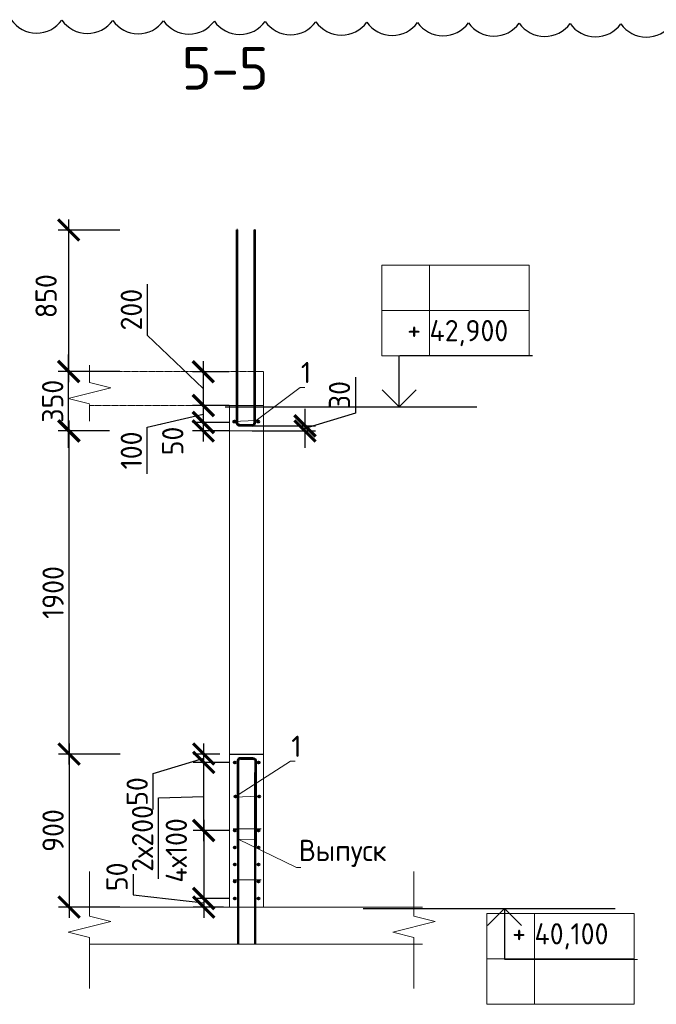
# Model space of a CAD drawing. Header units: millimetres. Extents: x 247266 to 730847, y -636031 to 10052.
# Tile 159 of 196: x 558061 to 565547, y -262144 to -250562. Entities that reach past the tile are written whole.
import ezdxf
from ezdxf import colors
from ezdxf.entities.mleader import LeaderData, LeaderLine
from ezdxf.math import Vec2, Vec3

# ---------------------------------------------------------------- set-up
doc = ezdxf.new("R2010")
doc.units = ezdxf.units.MM
doc.linetypes.add('01 Штриховая _4 мм_', pattern=[6, 3.5, -2.5])
for name, color, linetype, lineweight in [('AF_Perekritie', 7, 'Continuous', 18), ('AF_Stena', 7, 'Continuous', 18), ('KR_Fundament', 7, 'Continuous', 18), ('RAZMER', 7, 'Continuous', 15), ('Арм_хомуты', 7, 'Continuous', 18), ('Арм_шпильки', 7, 'Continuous', 18), ('Армирование', 7, 'Continuous', 40), ('АрмСтер', 7, 'Continuous', 50), ('АС-Таблицы', 7, 'Continuous', 20), ('отметки', 7, 'Continuous', 18), ('подоснова', 7, 'Continuous', 5)]:
    doc.layers.add(name, color=color, linetype=linetype, lineweight=lineweight)
doc.layers.add('Исправления', color=1, linetype='Continuous')
doc.layers.add('РАЗМЕРЫ', color=7, linetype='Continuous')
doc.styles.add('GOST 2.304', font='CS_Gost2304.shx')
doc.styles.add('GOST-2.304_Type-B', font='GOST_Common.ttf')
doc.styles.add('ГОСТ', font='GOST_Common.ttf')
doc.dimstyles.new('мой 25', dxfattribs={"dimscale": 100, "dimtxt": 2.5, "dimasz": 2.5, "dimexe": 1.25, "dimexo": 0.625, "dimtad": 1, "dimdec": 0, "dimlfac": 0.5, "dimtxsty": 'GOST-2.304_Type-B', "dimblk": 'ARCHTICK', "dimcen": 2.5, "dimdle": 1.25, "dimaunit": 1, "dimadec": 1, "dimazin": 2, "dimtfac": 1, "dimtdec": 0, "dimtmove": 1, "dimatfit": 3, "dimfxl": 6, "dimfxlon": 1, "dimtfill": 1, "dimlwd": -1, "dimlwe": -1, "dimarcsym": 0})
doc.dimstyles.new('СПДС', dxfattribs={"dimscale": 100, "dimtxt": 2.5, "dimasz": 2.5, "dimexe": 1.25, "dimexo": 0, "dimtad": 1, "dimdec": 0, "dimtxsty": 'GOST-2.304_Type-B', "dimblk": 'ARCHTICK', "dimcen": 2.5, "dimdle": 2, "dimadec": 0, "dimazin": 2, "dimtfac": 0.75, "dimtdec": 0, "dimtmove": 1, "dimatfit": 3, "dimfxl": 1, "dimtolj": 1, "dimarcsym": 1})

# ---------------------------------------------------------------- blocks, each defined once
blk = doc.blocks.new('_None')
blk = doc.blocks.new('_ArchTick')
at = {"color": 0, "linetype": 'ByBlock', "const_width": 0.15}
blk.add_lwpolyline([(-0.5, -0.5), (0.5, 0.5)], dxfattribs=at)
blk = doc.blocks.new('*D963')
at = {"layer": 'DEFPOINTS', "color": 0, "ltscale": 100}
for p in [(560590, -260100), (560225, -260900), (560590, -260900)]:
    blk.add_point(p, dxfattribs=at)
at = {"layer": 'РАЗМЕРЫ', "color": 0, "linetype": 'Continuous'}
for p, q in [((560225, -259975), (560225, -261025)), ((560527, -260100), (560100, -260100)), ((560527, -260900), (560100, -260900))]:
    blk.add_line(p, q, dxfattribs=at)
at = {"layer": 'РАЗМЕРЫ', "color": 0, "ltscale": 100, "xscale": 250, "yscale": 250, "zscale": 250}
for p, rotation in [((560225, -260100), 90), ((560225, -260900), 270)]:
    blk.add_blockref('_ArchTick', p, dxfattribs=dict(at, rotation=rotation))
at = {"layer": 'РАЗМЕРЫ', "color": 0, "lineweight": 0, "ltscale": 100, "insert": (559903, -260334), "char_height": 250, "attachment_point": 5, "rotation": 90, "style": 'GOST-2.304_Type-B', "bg_fill": 3, "box_fill_scale": 1.1, "bg_fill_color": 256, "bg_fill_true_color": 13158600, "bg_fill_transparency": 0}
blk.add_mtext('4х100', dxfattribs=at)
blk = doc.blocks.new('*D964')
at = {"layer": 'DEFPOINTS', "color": 0, "ltscale": 100}
for p in [(560590, -260900), (560225, -261000), (560519, -261000)]:
    blk.add_point(p, dxfattribs=at)
at = {"layer": 'РАЗМЕРЫ', "color": 0, "linetype": 'Continuous'}
for p, q in [((559394, -260432), (559394, -260857)), ((560225, -260775), (560225, -261125)), ((559394, -260857), (560225, -260950)), ((560527, -260900), (560100, -260900)), ((560457, -261000), (560100, -261000))]:
    blk.add_line(p, q, dxfattribs=at)
at = {"layer": 'РАЗМЕРЫ', "color": 0, "ltscale": 100, "xscale": 250, "yscale": 250, "zscale": 250}
for p, rotation in [((560225, -260900), 270), ((560225, -261000), 90)]:
    blk.add_blockref('_ArchTick', p, dxfattribs=dict(at, rotation=rotation))
at = {"layer": 'РАЗМЕРЫ', "color": 0, "lineweight": 0, "ltscale": 100, "insert": (559206, -260644), "char_height": 250, "attachment_point": 5, "rotation": 90, "style": 'GOST-2.304_Type-B', "bg_fill": 3, "box_fill_scale": 1.1, "bg_fill_color": 256, "bg_fill_true_color": 13158600, "bg_fill_transparency": 0}
blk.add_mtext('50', dxfattribs=at)
blk = doc.blocks.new('*U192')
at = {"color": 0, "linetype": 'ByBlock', "lineweight": -2}
for p, q in [((-109, 25), (-105, 1027)), ((-95, 1027), (-105, 1027)), ((-99, 25), (-95, 1027)), ((99, 25), (103, 1026)), ((103, 1026), (113, 1026)), ((109, 25), (113, 1026)), ((-108, 16), (-109, 25)), ((-104, 8), (-108, 16)), ((-99, 1), (-104, 8)), ((-98, 19), (-99, 25)), ((-92, -5), (-99, 1)), ((-96, 13), (-98, 19)), ((-92, 8), (-96, 13)), ((-87, 4), (-92, 8)), ((-81, 1), (-87, 4)), ((-74, 0), (-81, 1)), ((-74, 0), (74, 0)), ((74, 0), (81, 1)), ((81, 1), (87, 3)), ((87, 3), (92, 7)), ((92, 7), (96, 12)), ((96, 12), (98, 18)), ((98, 18), (99, 25)), ((99, 0), (105, 7)), ((105, 7), (108, 16)), ((108, 16), (109, 25)), ((-83, -9), (-92, -5)), ((-74, -10), (-83, -9)), ((74, -10), (-74, -10)), ((74, -10), (83, -9)), ((83, -9), (92, -6)), ((92, -6), (99, 0))]:
    blk.add_line(p, q, dxfattribs=at)
at = {"style": 'GOST 2.304', "oblique": 15, "flags": 9}
for tag, p in [('ПОЗИЦИЯ', (1066, -185)), ('ДИАМЕТР', (1066, -189)), ('КЛАСС', (1066, -194)), ('ДЛИНА', (1067, -199)), ('МАССА', (1067, -204))]:
    blk.add_attdef(tag, p, '', height=2.5, dxfattribs=at)
blk = doc.blocks.new('*D965')
at = {"layer": 'DEFPOINTS', "color": 0, "ltscale": 100}
for p in [(560225, -259299), (560466, -259299), (560590, -260100)]:
    blk.add_point(p, dxfattribs=at)
at = {"layer": 'РАЗМЕРЫ', "color": 0, "linetype": 'Continuous'}
for p, q in [((560225, -260225), (560225, -259174)), ((560403, -259299), (560100, -259299)), ((559693, -259717), (560225, -259700)), ((559693, -260668), (559693, -259717)), ((560527, -260100), (560100, -260100))]:
    blk.add_line(p, q, dxfattribs=at)
at = {"layer": 'РАЗМЕРЫ', "color": 0, "ltscale": 100, "xscale": 250, "yscale": 250, "zscale": 250}
for p, rotation in [((560225, -259299), 90), ((560225, -260100), 270)]:
    blk.add_blockref('_ArchTick', p, dxfattribs=dict(at, rotation=rotation))
at = {"layer": 'РАЗМЕРЫ', "color": 0, "lineweight": 0, "ltscale": 100, "insert": (559506, -260193), "char_height": 250, "attachment_point": 5, "rotation": 90, "style": 'GOST-2.304_Type-B', "bg_fill": 3, "box_fill_scale": 1.1, "bg_fill_color": 256, "bg_fill_true_color": 13158600, "bg_fill_transparency": 0}
blk.add_mtext('2х200', dxfattribs=at)
blk = doc.blocks.new('*D900')
at = {"layer": 'DEFPOINTS', "color": 0, "ltscale": 100}
for p in [(560225, -259200), (560476, -259200), (560591, -259299)]:
    blk.add_point(p, dxfattribs=at)
at = {"layer": 'РАЗМЕРЫ', "color": 0, "linetype": 'Continuous'}
for p, q in [((560225, -259424), (560225, -259075)), ((560413, -259200), (560100, -259200)), ((559630, -259428), (560225, -259250)), ((560528, -259299), (560100, -259299)), ((559630, -259853), (559630, -259428))]:
    blk.add_line(p, q, dxfattribs=at)
at = {"layer": 'РАЗМЕРЫ', "color": 0, "ltscale": 100, "xscale": 250, "yscale": 250, "zscale": 250}
for p, rotation in [((560225, -259200), 270), ((560225, -259299), 90)]:
    blk.add_blockref('_ArchTick', p, dxfattribs=dict(at, rotation=rotation))
at = {"layer": 'РАЗМЕРЫ', "color": 0, "lineweight": 0, "ltscale": 100, "insert": (559443, -259641), "char_height": 250, "attachment_point": 5, "rotation": 90, "style": 'GOST-2.304_Type-B', "bg_fill": 3, "box_fill_scale": 1.1, "bg_fill_color": 256, "bg_fill_true_color": 13158600, "bg_fill_transparency": 0}
blk.add_mtext('50', dxfattribs=at)
blk = doc.blocks.new('*D898')
at = {"layer": 'DEFPOINTS', "color": 0, "ltscale": 100}
for p in [(559242, -259200), (558642, -261000), (559299, -261000)]:
    blk.add_point(p, dxfattribs=at)
at = {"layer": 'РАЗМЕРЫ', "color": 0, "linetype": 'Continuous'}
for p, q in [((558642, -259075), (558642, -261125)), ((559179, -259200), (558517, -259200)), ((559237, -261000), (558517, -261000))]:
    blk.add_line(p, q, dxfattribs=at)
at = {"layer": 'РАЗМЕРЫ', "color": 0, "ltscale": 100, "xscale": 250, "yscale": 250, "zscale": 250}
for p, rotation in [((558642, -259200), 90), ((558642, -261000), 270)]:
    blk.add_blockref('_ArchTick', p, dxfattribs=dict(at, rotation=rotation))
at = {"layer": 'РАЗМЕРЫ', "color": 0, "lineweight": 0, "ltscale": 100, "insert": (558454, -260100), "char_height": 250, "attachment_point": 5, "rotation": 90, "style": 'GOST-2.304_Type-B', "bg_fill": 3, "box_fill_scale": 1.1, "bg_fill_color": 256, "bg_fill_true_color": 13158600, "bg_fill_transparency": 0}
blk.add_mtext('900', dxfattribs=at)
blk = doc.blocks.new('*D948')
at = {"layer": 'DEFPOINTS', "color": 0, "ltscale": 100}
for p in [(558642, -255400), (559180, -255400), (559957, -259200)]:
    blk.add_point(p, dxfattribs=at)
at = {"layer": 'РАЗМЕРЫ', "color": 0, "linetype": 'Continuous'}
for p, q in [((558642, -259325), (558642, -255275)), ((559118, -255400), (558517, -255400)), ((559242, -259200), (558517, -259200))]:
    blk.add_line(p, q, dxfattribs=at)
at = {"layer": 'РАЗМЕРЫ', "color": 0, "ltscale": 100, "xscale": 250, "yscale": 250, "zscale": 250}
for p, rotation in [((558642, -255400), 90), ((558642, -259200), 270)]:
    blk.add_blockref('_ArchTick', p, dxfattribs=dict(at, rotation=rotation))
at = {"layer": 'РАЗМЕРЫ', "color": 0, "lineweight": 0, "ltscale": 100, "insert": (558454, -257300), "char_height": 250, "attachment_point": 5, "rotation": 90, "style": 'GOST-2.304_Type-B', "bg_fill": 3, "box_fill_scale": 1.1, "bg_fill_color": 256, "bg_fill_true_color": 13158600, "bg_fill_transparency": 0}
blk.add_mtext('1900', dxfattribs=at)
blk = doc.blocks.new('*D949')
at = {"layer": 'DEFPOINTS', "color": 0, "ltscale": 100}
for p in [(560585, -255300), (560220, -255400), (560585, -255400)]:
    blk.add_point(p, dxfattribs=at)
at = {"layer": 'РАЗМЕРЫ', "color": 0, "linetype": 'Continuous'}
for p, q in [((560220, -255175), (560220, -255525)), ((560523, -255300), (560095, -255300)), ((560523, -255400), (560095, -255400))]:
    blk.add_line(p, q, dxfattribs=at)
at = {"layer": 'РАЗМЕРЫ', "color": 0, "ltscale": 100, "xscale": 250, "yscale": 250, "zscale": 250}
for p, rotation in [((560220, -255300), 270), ((560220, -255400), 90)]:
    blk.add_blockref('_ArchTick', p, dxfattribs=dict(at, rotation=rotation))
at = {"layer": 'РАЗМЕРЫ', "color": 0, "lineweight": 0, "ltscale": 100, "insert": (559861, -255518), "char_height": 250, "attachment_point": 5, "rotation": 90, "style": 'GOST-2.304_Type-B', "bg_fill": 3, "box_fill_scale": 1.1, "bg_fill_color": 256, "bg_fill_true_color": 13158600, "bg_fill_transparency": 0}
blk.add_mtext('50', dxfattribs=at)
blk = doc.blocks.new('*U357')
at = {"color": 0, "linetype": 'ByBlock', "lineweight": -2}
for p, q in [((-109, 25), (-101, 2296)), ((-91, 2296), (-101, 2296)), ((-99, 25), (-91, 2296)), ((99, 25), (108, 2295)), ((108, 2295), (118, 2295)), ((109, 25), (118, 2295)), ((-108, 16), (-109, 25)), ((-104, 8), (-108, 16)), ((-99, 1), (-104, 8)), ((-98, 19), (-99, 25)), ((-92, -5), (-99, 1)), ((-96, 13), (-98, 19)), ((-92, 8), (-96, 13)), ((-87, 4), (-92, 8)), ((-81, 1), (-87, 4)), ((-74, 0), (-81, 1)), ((-74, 0), (74, 0)), ((74, 0), (81, 1)), ((81, 1), (87, 3)), ((87, 3), (92, 7)), ((92, 7), (96, 12)), ((96, 12), (98, 18)), ((98, 18), (99, 25)), ((99, 0), (105, 7)), ((105, 7), (108, 16)), ((108, 16), (109, 25)), ((-83, -9), (-92, -5)), ((-74, -10), (-83, -9)), ((74, -10), (-74, -10)), ((74, -10), (83, -9)), ((83, -9), (92, -6)), ((92, -6), (99, 0))]:
    blk.add_line(p, q, dxfattribs=at)
at = {"style": 'GOST 2.304', "oblique": 15, "flags": 9}
for tag, p in [('ПОЗИЦИЯ', (1066, -185)), ('ДИАМЕТР', (1066, -189)), ('КЛАСС', (1066, -194)), ('ДЛИНА', (1067, -199)), ('МАССА', (1067, -204))]:
    blk.add_attdef(tag, p, '', height=2.5, dxfattribs=at)
blk = doc.blocks.new('*D2847')
at = {"layer": 'DEFPOINTS', "color": 0, "ltscale": 100}
for p in [(560796, -255339), (560796, -255400), (561416, -255400)]:
    blk.add_point(p, dxfattribs=at)
at = {"layer": 'РАЗМЕРЫ', "color": 0, "lineweight": -2}
for p, q in [((562010, -254766), (562010, -255191)), ((561416, -255139), (561416, -255600)), ((562010, -255191), (561416, -255369)), ((560796, -255339), (561541, -255339)), ((560796, -255400), (561541, -255400))]:
    blk.add_line(p, q, dxfattribs=at)
at = {"layer": 'РАЗМЕРЫ', "color": 0, "lineweight": -2, "ltscale": 100, "xscale": 250, "yscale": 250, "zscale": 250}
for p, rotation in [((561416, -255339), 270), ((561416, -255400), 90)]:
    blk.add_blockref('_ArchTick', p, dxfattribs=dict(at, rotation=rotation))
at = {"layer": 'РАЗМЕРЫ', "color": 0, "lineweight": 0, "ltscale": 100, "insert": (561822, -254978), "char_height": 250, "attachment_point": 5, "rotation": 90, "style": 'GOST-2.304_Type-B'}
blk.add_mtext('\\A1;30', dxfattribs=at)
blk = doc.blocks.new('*D2848')
at = {"layer": 'DEFPOINTS', "color": 0, "ltscale": 100}
for p in [(560585, -255101), (560220, -255301), (560585, -255301)]:
    blk.add_point(p, dxfattribs=at)
at = {"layer": 'РАЗМЕРЫ', "color": 0, "linetype": 'Continuous'}
for p, q in [((560220, -254976), (560220, -255426)), ((560523, -255101), (560095, -255101)), ((559562, -255354), (560220, -255201)), ((559562, -255904), (559562, -255354)), ((560523, -255301), (560095, -255301))]:
    blk.add_line(p, q, dxfattribs=at)
at = {"layer": 'РАЗМЕРЫ', "color": 0, "ltscale": 100, "xscale": 250, "yscale": 250, "zscale": 250}
for p, rotation in [((560220, -255101), 90), ((560220, -255301), 270)]:
    blk.add_blockref('_ArchTick', p, dxfattribs=dict(at, rotation=rotation))
at = {"layer": 'РАЗМЕРЫ', "color": 0, "lineweight": 0, "ltscale": 100, "insert": (559374, -255629), "char_height": 250, "attachment_point": 5, "rotation": 90, "style": 'GOST-2.304_Type-B', "bg_fill": 3, "box_fill_scale": 1.1, "bg_fill_color": 256, "bg_fill_true_color": 13158600, "bg_fill_transparency": 0}
blk.add_mtext('100', dxfattribs=at)
blk = doc.blocks.new('*D2849')
at = {"layer": 'DEFPOINTS', "color": 0, "ltscale": 100}
for p in [(560585, -254703), (560220, -255099), (560585, -255099)]:
    blk.add_point(p, dxfattribs=at)
at = {"layer": 'РАЗМЕРЫ', "color": 0, "linetype": 'Continuous'}
for p, q in [((559562, -253673), (559562, -254274)), ((559562, -254274), (560220, -254901)), ((560220, -254578), (560220, -255224)), ((560523, -254703), (560095, -254703)), ((560523, -255099), (560095, -255099))]:
    blk.add_line(p, q, dxfattribs=at)
at = {"layer": 'РАЗМЕРЫ', "color": 0, "ltscale": 100, "xscale": 250, "yscale": 250, "zscale": 250}
for p, rotation in [((560220, -254703), 90), ((560220, -255099), 270)]:
    blk.add_blockref('_ArchTick', p, dxfattribs=dict(at, rotation=rotation))
at = {"layer": 'РАЗМЕРЫ', "color": 0, "lineweight": 0, "ltscale": 100, "insert": (559374, -253973), "char_height": 250, "attachment_point": 5, "rotation": 90, "style": 'GOST-2.304_Type-B', "bg_fill": 3, "box_fill_scale": 1.1, "bg_fill_color": 256, "bg_fill_true_color": 13158600, "bg_fill_transparency": 0}
blk.add_mtext('200', dxfattribs=at)
blk = doc.blocks.new('*D2850')
at = {"layer": 'DEFPOINTS', "color": 0, "ltscale": 100}
for p in [(560585, -253036), (558637, -254702), (560585, -254702)]:
    blk.add_point(p, dxfattribs=at)
at = {"layer": 'РАЗМЕРЫ', "color": 0, "linetype": 'Continuous'}
for p, q in [((558637, -252911), (558637, -254827)), ((559237, -253036), (558512, -253036)), ((559237, -254702), (558512, -254702))]:
    blk.add_line(p, q, dxfattribs=at)
at = {"layer": 'РАЗМЕРЫ', "color": 0, "ltscale": 100, "xscale": 250, "yscale": 250, "zscale": 250}
for p, rotation in [((558637, -253036), 90), ((558637, -254702), 270)]:
    blk.add_blockref('_ArchTick', p, dxfattribs=dict(at, rotation=rotation))
at = {"layer": 'РАЗМЕРЫ', "color": 0, "lineweight": 0, "ltscale": 100, "insert": (558372, -253814), "char_height": 250, "attachment_point": 5, "rotation": 90, "style": 'GOST-2.304_Type-B', "bg_fill": 3, "box_fill_scale": 1.1, "bg_fill_color": 256, "bg_fill_true_color": 13158600, "bg_fill_transparency": 0}
blk.add_mtext('850', dxfattribs=at)
blk = doc.blocks.new('*D2851')
at = {"layer": 'DEFPOINTS', "color": 0, "ltscale": 100}
for p in [(558637, -254700), (558879, -254700), (558879, -255400)]:
    blk.add_point(p, dxfattribs=at)
at = {"layer": 'РАЗМЕРЫ', "color": 0, "lineweight": -2}
for p, q in [((558637, -255600), (558637, -254500)), ((558879, -254700), (558512, -254700)), ((558879, -255400), (558512, -255400))]:
    blk.add_line(p, q, dxfattribs=at)
at = {"layer": 'РАЗМЕРЫ', "color": 0, "lineweight": -2, "ltscale": 100, "xscale": 250, "yscale": 250, "zscale": 250}
for p, rotation in [((558637, -254700), 90), ((558637, -255400), 270)]:
    blk.add_blockref('_ArchTick', p, dxfattribs=dict(at, rotation=rotation))
at = {"layer": 'РАЗМЕРЫ', "color": 0, "lineweight": 0, "ltscale": 100, "insert": (558449, -255050), "char_height": 250, "attachment_point": 5, "rotation": 90, "style": 'GOST-2.304_Type-B'}
blk.add_mtext('\\A1;350', dxfattribs=at)
blk = doc.blocks.new('*T2944')
at = {"layer": 'DEFPOINTS', "color": 8, "linetype": 'ByBlock', "lineweight": 0}
for p, q in [((0, 1067), (1734, 1067)), ((0, 0), (0, 1067)), ((561, 0), (561, 1067)), ((1734, 0), (1734, 1067)), ((0, 533), (1734, 533)), ((0, 0), (1734, 0))]:
    blk.add_line(p, q, dxfattribs=at)
at = {"layer": 'АС-Таблицы', "color": 0, "char_height": 250, "style": 'ГОСТ'}
for s, insert, width, attachment_point in [('+', (461, 967), 361.22, 3), ('40,100', (561, 800), 1173.09, 4)]:
    blk.add_mtext(s, dxfattribs=dict(at, insert=insert, width=width, attachment_point=attachment_point))
blk = doc.blocks.new('*T2956')
at = {"layer": 'DEFPOINTS', "color": 8, "linetype": 'ByBlock', "lineweight": 0}
for p, q in [((0, 0), (1734, 0)), ((0, 0), (0, -1067)), ((561, 0), (561, -1067)), ((1734, 0), (1734, -1067)), ((0, -533), (1734, -533)), ((0, -1067), (1734, -1067))]:
    blk.add_line(p, q, dxfattribs=at)
at = {"layer": 'АС-Таблицы', "color": 0, "char_height": 250, "style": 'ГОСТ'}
for s, insert, width, attachment_point in [('+', (461, -633), 361.22, 3), ('42,900', (561, -800), 1173.09, 4)]:
    blk.add_mtext(s, dxfattribs=dict(at, insert=insert, width=width, attachment_point=attachment_point))

msp = doc.modelspace()

# ---------------------------------------------------------------- linework, layer by layer
for points in [[(562385.88, -255114.67), (563220.44, -255114.67)], [(562101.96, -261016.6), (565062.93, -261016.6)]]:
    msp.add_lwpolyline(points)
at = {"layer": 'AF_Perekritie', "linetype": '01 Штриховая _4 мм_', "lineweight": 9}
for p, q in [((560929.91, -254700.12), (558881.32, -254700.12)), ((558881.32, -255100.12), (560929.91, -255100.12))]:
    msp.add_line(p, q, dxfattribs=at)
at = {"layer": 'AF_Stena', "lineweight": 20}
for p, q in [((560929.91, -255100.12), (560929.91, -254701.14)), ((560929.91, -255100.12), (560529.91, -255100.12)), ((560529.91, -255400.12), (560529.91, -261000.12)), ((560929.91, -261000.12), (560929.91, -255400.12))]:
    msp.add_line(p, q, dxfattribs=at)
for points in [[(558881.32, -254775.12), (558881.32, -254625.12)], [(558881.32, -254775.12), (558881.32, -254830.12)], [(559131.32, -254892.62), (558631.32, -255017.62)], [(558881.32, -254830.12), (559131.32, -254892.62)], [(558631.32, -255017.62), (558881.32, -255080.12)], [(558881.32, -255090.21), (558881.32, -255145.21)], [(558881.32, -261053.45), (558881.32, -260581.6)], [(562697.72, -261053.45), (562697.72, -260581.6)], [(558881.32, -261053.45), (558881.32, -261108.45)], [(562697.72, -261053.45), (562697.72, -261108.45)], [(559131.32, -261170.95), (558631.32, -261295.95)], [(558881.32, -261108.45), (559131.32, -261170.95)], [(562947.72, -261170.95), (562447.72, -261295.95)], [(562697.72, -261108.45), (562947.72, -261170.95)], [(558631.32, -261295.95), (558881.32, -261358.45)], [(558881.32, -261358.45), (558881.32, -261413.45)], [(562447.72, -261295.95), (562697.72, -261358.45)], [(562697.72, -261358.45), (562697.72, -261413.45)], [(558881.32, -261413.45), (558881.32, -261957.56)], [(562697.72, -261413.45), (562697.72, -261957.56)]]:
    msp.add_lwpolyline(points, dxfattribs=at)
msp.add_lwpolyline([(560529.91, -255100.12), (560929.91, -255100.12), (560929.91, -255400.12), (560529.91, -255400.12)], close=True, dxfattribs=at)
at = {"layer": 'KR_Fundament', "lineweight": 9}
for p, q in [((562797.72, -261000.12), (558881.32, -261000.12)), ((558881.32, -261435.97), (562797.72, -261435.97))]:
    msp.add_line(p, q, dxfattribs=at)
at = {"layer": 'RAZMER', "ltscale": 100}
for p, q in [((562530.25, -254512.9), (564092.75, -254512.9)), ((562530.25, -254515.54), (564092.75, -254515.54)), ((562530.25, -254515.54), (564092.75, -254515.54)), ((563763.13, -261463.95), (563764.65, -261610.76)), ((563764.65, -261615.72), (565327.15, -261615.72)), ((563764.65, -261615.72), (565327.15, -261615.72)), ((563764.65, -261618.37), (565327.15, -261618.37))]:
    msp.add_line(p, q, dxfattribs=at)
at = {"layer": 'Арм_шпильки'}
msp.add_line((560569.91, -260080.12), (560899.41, -260080.12), dxfattribs=at)
at = {"layer": 'Армирование', "ltscale": 100}
for centre in [(560585.47, -255290.12), (560865.47, -255290.12), (560870.77, -259299.38), (560597.93, -259700.43), (560877.93, -259700.43), (560589.91, -260100.12), (560869.91, -260100.12), (560869.91, -260300.12), (560589.91, -260500.12), (560869.91, -260500.12), (560869.91, -260700.12), (560589.91, -260900.12), (560869.91, -260900.12)]:
    msp.add_circle(centre, 12, dxfattribs=at)
at = {"layer": 'АрмСтер', "ltscale": 15}
msp.add_line((560829.6, -259417.47), (560829.6, -261435.97), dxfattribs=at)
at = {"layer": 'Исправления'}
msp.add_lwpolyline([(557960.2, -250562.23, 0.52056705), (558557.69, -250566.22, 0.52056705), (559155.18, -250570.2, 0.52056705), (559752.67, -250574.19, 0.52056705), (560350.16, -250578.17, 0.52056705), (560947.66, -250582.16, 0.52056705), (561545.15, -250586.15, 0.52056705), (562142.64, -250590.13, 0.52056705), (562740.13, -250594.12, 0.52056705), (563337.62, -250598.1, 0.52056705), (563935.11, -250602.09, 0.52056705), (564532.6, -250606.08, 0.52056705), (565130.09, -250610.06, 0.52056705), (565727.58, -250614.05, 0.52056705)], format="xyb", dxfattribs=at)
at = {"layer": 'отметки', "linetype": 'Continuous', "lineweight": 25, "ltscale": 100}
for p, q in [((562522.42, -255116.34), (562522.42, -254516.34)), ((563763.13, -261016.6), (563763.13, -261616.6))]:
    msp.add_line(p, q, dxfattribs=at)
for points in [[(562322.42, -254916.34), (562522.42, -255116.34), (562722.42, -254916.34)], [(563563.13, -261216.6), (563763.13, -261016.6), (563963.13, -261216.6)]]:
    msp.add_lwpolyline(points, dxfattribs=at)

# ---------------------------------------------------------------- block references
for name, p in [('*T2956', (562319.3, -253448.88)), ('*T2944', (563553.71, -262144.1))]:
    msp.add_blockref(name, p)

# ---------------------------------------------------------------- texts
at = {"layer": 'РАЗМЕРЫ', "insert": (560477.83, -251134.29), "char_height": 500, "attachment_point": 5, "style": 'GOST-2.304_Type-B'}
msp.add_mtext_dynamic_manual_height_columns('5-5', width=3941.2128, gutter_width=625, heights=[0], dxfattribs=at)

# ---------------------------------------------------------------- dimensions: what is measured, and where the dimension line sits
at = {"layer": 'РАЗМЕРЫ', "lineweight": 0}
dim = msp.add_linear_dim(base=(561415.5, -255400.12), p1=(560796.42, -255338.65), p2=(560796.42, -255400.12), angle=90, dimstyle='СПДС', override={"dimlfac": 0.5, "dimrnd": 5}, dxfattribs=at)
dim.commit()
dim.dimension.update_dxf_attribs({"geometry": '*D2847', "text_midpoint": (561822, -255128.65)})

# ---------------------------------------------------------------- leaders
at = {"layer": 'подоснова'}
ml = msp.add_multileader_mtext('Standard', dxfattribs=at)
ml.set_content('1 ', color=256, style='GOST-2.304_Type-B')
ml.set_leader_properties(color=256, linetype='ByLayer', lineweight=15)
ml.set_arrow_properties(name='NONE')
ml.build(insert=Vec2(0, 0))
ml.multileader.update_dxf_attribs({"text_left_attachment_type": 6, "text_right_attachment_type": 6, "dogleg_length": 10, "arrow_head_size": 18})
ctx = ml.context
ctx.base_point, ctx.char_height, ctx.arrow_head_size, ctx.landing_gap_size, ctx.plane_origin = Vec3(561370.44, -254887.09), 250, 18, 20, Vec3(560578.84, -255422.76)
ctx.left_attachment, ctx.right_attachment, ctx.text_align_type = 6, 6, 1
notes = []
notes.append((ctx, [(0, (1, 1, 0), (561360.4, -254887.09), (1, 0), 10, [(1, [(560562.73, -255289.63), (560842.73, -255275.64)], 0, [])])]))
ctx.mtext.insert, ctx.mtext.width, ctx.mtext.alignment, ctx.mtext.flow_direction = Vec3(561427.94, -254587.09), 22.8978, 2, 5
for ctx, leaders in notes:
    for number, flags, end, landing, length, lines in leaders:
        leader = LeaderData()
        leader.index, (leader.has_last_leader_line, leader.has_dogleg_vector, leader.attachment_direction) = number, flags
        leader.last_leader_point, leader.dogleg_vector, leader.dogleg_length = Vec3(end), Vec3(landing), length
        for number, points, colour, breaks in lines:
            line = LeaderLine()
            line.index, line.vertices, line.color, line.breaks = number, Vec3.list(points), colors.encode_raw_color(colour), breaks
            leader.lines.append(line)
        ctx.leaders.append(leader)

# ---------------------------------------------------------------- next in the draw order: dimensions: what is measured, and where the dimension line sits
at = {"layer": 'РАЗМЕРЫ', "lineweight": 0}
dim = msp.add_linear_dim(base=(560224.62, -260900.12), p1=(560589.91, -260100.12), p2=(560589.91, -260900.12), angle=90, text='4х100', dimstyle='мой 25', dxfattribs=at)
dim.commit()
dim.dimension.update_dxf_attribs({"geometry": '*D963', "text_midpoint": (560090.46, -260334.5), "dimtype": 160})

# ---------------------------------------------------------------- next in the draw order: linework, layer by layer
at = {"layer": 'Армирование', "ltscale": 100}
msp.add_circle((560589.91, -260300.12), 12, dxfattribs=at)

# ---------------------------------------------------------------- next in the draw order: block references
at = {"layer": 'Арм_хомуты', "lineweight": 40, "xscale": -1, "rotation": 179.790651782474}
msp.add_blockref('*U192', (560730.4, -259257.07), dxfattribs=at)

# ---------------------------------------------------------------- next in the draw order: dimensions: what is measured, and where the dimension line sits
at = {"layer": 'РАЗМЕРЫ', "lineweight": 0}
dim = msp.add_linear_dim(base=(560224.62, -261000.12), p1=(560589.91, -260900.12), p2=(560519.2, -261000.12), angle=90, dimstyle='мой 25', dxfattribs=at)
dim.commit()
dim.dimension.update_dxf_attribs({"geometry": '*D964', "text_midpoint": (559393.69, -260794.5), "dimtype": 160})

# ---------------------------------------------------------------- next in the draw order: linework, layer by layer
at = {"layer": 'Арм_шпильки'}
msp.add_line((560569.91, -260680.12), (560899.41, -260680.12), dxfattribs=at)
at = {"layer": 'Армирование', "ltscale": 100}
msp.add_circle((560589.91, -260700.12), 12, dxfattribs=at)
at = {"layer": 'АрмСтер', "ltscale": 15}
msp.add_line((560631.19, -259418.02), (560631.19, -261435.97), dxfattribs=at)

# ---------------------------------------------------------------- next in the draw order: dimensions: what is measured, and where the dimension line sits
at = {"layer": 'РАЗМЕРЫ', "lineweight": 0}
dim = msp.add_linear_dim(base=(560224.62, -259299.38), p1=(560589.91, -260100.12), p2=(560465.79, -259299.38), angle=90, text='2х200', dimstyle='мой 25', dxfattribs=at)
dim.commit()
dim.dimension.update_dxf_attribs({"geometry": '*D965', "text_midpoint": (559693.37, -259779.71), "dimtype": 160})

# ---------------------------------------------------------------- next in the draw order: dimensions: what is measured, and where the dimension line sits
dim = msp.add_linear_dim(base=(560224.62, -259200.12), p1=(560590.77, -259299.38), p2=(560475.91, -259200.12), angle=90, dimstyle='мой 25', dxfattribs=at)
dim.commit()
dim.dimension.update_dxf_attribs({"geometry": '*D900', "text_midpoint": (559442.87, -259490.49)})

# ---------------------------------------------------------------- next in the draw order: leaders
at = {"layer": 'подоснова'}
ml = msp.add_multileader_mtext('Standard', dxfattribs=at)
ml.set_content('Выпуск', color=256, style='GOST-2.304_Type-B')
ml.set_leader_properties(color=256, linetype='ByLayer', lineweight=15)
ml.set_arrow_properties(name='NONE')
ml.build(insert=Vec2(0, 0))
ml.multileader.update_dxf_attribs({"text_left_attachment_type": 6, "text_right_attachment_type": 6, "dogleg_length": 10, "arrow_head_size": 18})
ctx = ml.context
ctx.base_point, ctx.char_height, ctx.arrow_head_size, ctx.landing_gap_size, ctx.plane_origin = Vec3(561326.19, -260534.17), 250, 18, 20, Vec3(560169.18, -258964.03)
ctx.left_attachment, ctx.right_attachment, ctx.text_align_type = 6, 6, 1
notes = []
notes.append((ctx, [(0, (1, 1, 0), (561315.68, -260534.5), (1, 0), 10, [(1, [(560829.6, -260205.24), (560631.19, -260201.93)], 0, [])])]))
ctx.mtext.insert, ctx.mtext.width, ctx.mtext.alignment, ctx.mtext.flow_direction = Vec3(561858.69, -260209.17), 22.8978, 2, 5
for ctx, leaders in notes:
    for number, flags, end, landing, length, lines in leaders:
        leader = LeaderData()
        leader.index, (leader.has_last_leader_line, leader.has_dogleg_vector, leader.attachment_direction) = number, flags
        leader.last_leader_point, leader.dogleg_vector, leader.dogleg_length = Vec3(end), Vec3(landing), length
        for number, points, colour, breaks in lines:
            line = LeaderLine()
            line.index, line.vertices, line.color, line.breaks = number, Vec3.list(points), colors.encode_raw_color(colour), breaks
            leader.lines.append(line)
        ctx.leaders.append(leader)

# ---------------------------------------------------------------- next in the draw order: linework, layer by layer
at = {"layer": 'Армирование', "ltscale": 100}
msp.add_circle((560590.77, -259299.38), 12, dxfattribs=at)
at = {"layer": 'РАЗМЕРЫ'}
msp.add_line((560529.91, -259200.12), (560929.91, -259200.12), dxfattribs=at)

# ---------------------------------------------------------------- next in the draw order: dimensions: what is measured, and where the dimension line sits
at = {"layer": 'РАЗМЕРЫ', "lineweight": 0}
dim = msp.add_linear_dim(base=(558641.67, -261000.12), p1=(559241.67, -259200.12), p2=(559299.36, -261000.12), angle=90, dimstyle='мой 25', dxfattribs=at)
dim.commit()
dim.dimension.update_dxf_attribs({"geometry": '*D898', "text_midpoint": (558454.04, -260100.12)})

# ---------------------------------------------------------------- next in the draw order: leaders
at = {"layer": 'подоснова'}
ml = msp.add_multileader_mtext('Standard', dxfattribs=at)
ml.set_content('1 ', color=256, style='GOST-2.304_Type-B')
ml.set_leader_properties(color=256, linetype='ByLayer', lineweight=15)
ml.set_arrow_properties(name='NONE')
ml.build(insert=Vec2(0, 0))
ml.multileader.update_dxf_attribs({"text_left_attachment_type": 6, "text_right_attachment_type": 6, "dogleg_length": 10, "arrow_head_size": 18})
ctx = ml.context
ctx.base_point, ctx.char_height, ctx.arrow_head_size, ctx.landing_gap_size, ctx.plane_origin = Vec3(561257.43, -259284.52), 250, 18, 20, Vec3(560262.92, -258844.24)
ctx.left_attachment, ctx.right_attachment, ctx.text_align_type = 6, 6, 1
notes = []
notes.append((ctx, [(0, (1, 1, 0), (561247.39, -259284.52), (1, 0), 10, [(1, [(560869.38, -259697.11), (560585.53, -259706.5)], 0, [])])]))
ctx.mtext.insert, ctx.mtext.width, ctx.mtext.alignment, ctx.mtext.flow_direction = Vec3(561314.93, -258984.52), 22.8978, 2, 5
for ctx, leaders in notes:
    for number, flags, end, landing, length, lines in leaders:
        leader = LeaderData()
        leader.index, (leader.has_last_leader_line, leader.has_dogleg_vector, leader.attachment_direction) = number, flags
        leader.last_leader_point, leader.dogleg_vector, leader.dogleg_length = Vec3(end), Vec3(landing), length
        for number, points, colour, breaks in lines:
            line = LeaderLine()
            line.index, line.vertices, line.color, line.breaks = number, Vec3.list(points), colors.encode_raw_color(colour), breaks
            leader.lines.append(line)
        ctx.leaders.append(leader)

# ---------------------------------------------------------------- next in the draw order: dimensions: what is measured, and where the dimension line sits
at = {"layer": 'РАЗМЕРЫ', "lineweight": 0}
dim = msp.add_linear_dim(base=(558641.67, -255400.12), p1=(559957.05, -259200.12), p2=(559180.22, -255400.12), angle=90, dimstyle='мой 25', dxfattribs=at)
dim.commit()
dim.dimension.update_dxf_attribs({"geometry": '*D948', "text_midpoint": (558454.04, -257300.12)})

# ---------------------------------------------------------------- next in the draw order: linework, layer by layer
at = {"layer": 'AF_Stena', "lineweight": 20}
msp.add_lwpolyline([(558881.32, -255135.12), (558881.32, -255285.12)], dxfattribs=at)

# ---------------------------------------------------------------- next in the draw order: dimensions: what is measured, and where the dimension line sits
at = {"layer": 'РАЗМЕРЫ', "lineweight": 0}
dim = msp.add_linear_dim(base=(560220.19, -255400.12), p1=(560585.47, -255300.12), p2=(560585.47, -255400.12), angle=90, dimstyle='мой 25', dxfattribs=at)
dim.commit()
dim.dimension.update_dxf_attribs({"geometry": '*D949', "text_midpoint": (560048.22, -255518.44), "dimtype": 160})

# ---------------------------------------------------------------- next in the draw order: block references
at = {"layer": 'Арм_хомуты', "lineweight": 40, "rotation": 0.209348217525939}
msp.add_blockref('*U357', (560722.21, -255328.65), dxfattribs=at)

# ---------------------------------------------------------------- next in the draw order: dimensions: what is measured, and where the dimension line sits
at = {"layer": 'РАЗМЕРЫ', "lineweight": 0}
dim = msp.add_linear_dim(base=(560220.19, -255300.64), p1=(560585.47, -255101.09), p2=(560585.47, -255300.64), angle=90, dimstyle='мой 25', override={"dimrnd": 5}, dxfattribs=at)
dim.commit()
dim.dimension.update_dxf_attribs({"geometry": '*D2848', "text_midpoint": (559561.74, -255416.03), "dimtype": 160})

# ---------------------------------------------------------------- next in the draw order: dimensions: what is measured, and where the dimension line sits
dim = msp.add_linear_dim(base=(560220.19, -255099.18), p1=(560585.47, -254703.13), p2=(560585.47, -255099.18), angle=90, dimstyle='мой 25', override={"dimrnd": 5}, dxfattribs=at)
dim.commit()
dim.dimension.update_dxf_attribs({"geometry": '*D2849', "text_midpoint": (559561.74, -254211.18), "dimtype": 160})

# ---------------------------------------------------------------- next in the draw order: linework, layer by layer
msp.add_lwpolyline([(560476.91, -255114.67), (563437.88, -255114.67)])

# ---------------------------------------------------------------- next in the draw order: dimensions: what is measured, and where the dimension line sits
dim = msp.add_linear_dim(base=(558637.05, -254702.35), p1=(560585.47, -253036.45), p2=(560585.47, -254702.35), angle=90, text='850', dimstyle='мой 25', override={"dimrnd": 5}, dxfattribs=at)
dim.commit()
dim.dimension.update_dxf_attribs({"geometry": '*D2850', "text_midpoint": (558559.34, -253814.34), "dimtype": 160})

# ---------------------------------------------------------------- next in the draw order: dimensions: what is measured, and where the dimension line sits
dim = msp.add_linear_dim(base=(558637.05, -254700.12), p1=(558879.22, -255400.12), p2=(558879.22, -254700.12), angle=90, dimstyle='СПДС', override={"dimlfac": 0.5}, dxfattribs=at)
dim.commit()
dim.dimension.update_dxf_attribs({"geometry": '*D2851', "text_midpoint": (558449.42, -255050.12)})

doc.saveas('drawing.dxf')
